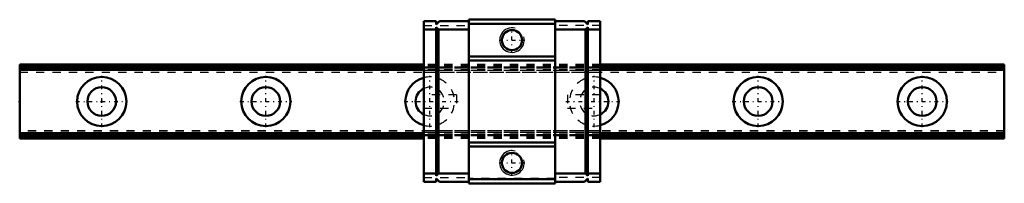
# Model space of a CAD drawing. Header units: millimetres. Extents: x -10 to 110, y -10 to 10.
import ezdxf

# ---------------------------------------------------------------- set-up
doc = ezdxf.new("R2010")
doc.units = ezdxf.units.MM
doc.linetypes.add('Center', pattern=[1.5, 0.45, -0.5, 0.05, -0.5])
doc.linetypes.add('Dashed', pattern=[2, 1, -1])
for name, color, linetype, lineweight in [('2d ConnectionPoints', 7, 'Continuous', 50), ('AM_0', 7, 'Continuous', 50), ('AM_4', 3, 'Continuous', 25), ('AM_5', 3, 'Continuous', 25), ('AM_7', 7, 'Center', 25), ('AM_9', 6, 'Dashed', 25)]:
    doc.layers.add(name, color=color, linetype=linetype, lineweight=lineweight)

# ---------------------------------------------------------------- blocks, each defined once
blk = doc.blocks.new('1_RSX9SMUU1_Slider_0_in_RSX9SMUU120LMG100W49250001_4')
at = {"layer": 'AM_0'}
for p, q in [((39.25, 9.8), (40.75, 9.8)), ((39.25, 9.8), (39.25, -9.8)), ((41.15, 9.8), (40.75, 9.4)), ((40.75, 9.4), (40.75, 9.8)), ((41.15, 9.8), (44.75, 9.8)), ((55.25, 10), (44.75, 10)), ((44.75, 10), (44.75, -10)), ((55.25, 10), (55.25, -10)), ((58.85, 9.8), (55.25, 9.8)), ((58.85, 9.8), (59.25, 9.4)), ((60.75, 9.8), (59.25, 9.8)), ((59.25, 9.4), (59.25, 9.8)), ((60.75, 9.8), (60.75, -9.8)), ((39.25, 8.8), (40.75, 8.8)), ((40.75, 9.1), (41.05, 8.8)), ((40.75, -9.1), (40.75, 9.1)), ((41.05, 8.8), (44.75, 8.8)), ((41.05, 8.8), (41.05, -8.8)), ((55.25, 9.5), (44.75, 9.5)), ((58.95, 8.8), (55.25, 8.8)), ((59.25, 9.1), (58.95, 8.8)), ((58.95, 8.8), (58.95, -8.8)), ((59.25, -9.1), (59.25, 9.1)), ((60.75, 8.8), (59.25, 8.8)), ((55.25, 5.5), (44.75, 5.5)), ((55.25, 5), (44.75, 5)), ((55.25, -5), (44.75, -5)), ((55.25, -5.5), (44.75, -5.5)), ((39.25, -8.8), (40.75, -8.8)), ((41.05, -8.8), (40.75, -9.1)), ((40.75, -9.8), (40.75, -9.4)), ((40.75, -9.4), (41.15, -9.8)), ((41.05, -8.8), (44.75, -8.8)), ((55.25, -9.5), (44.75, -9.5)), ((58.95, -8.8), (55.25, -8.8)), ((59.25, -9.4), (58.85, -9.8)), ((58.95, -8.8), (59.25, -9.1)), ((60.75, -8.8), (59.25, -8.8)), ((59.25, -9.8), (59.25, -9.4)), ((39.25, -9.8), (40.75, -9.8)), ((41.15, -9.8), (44.75, -9.8)), ((55.25, -10), (44.75, -10)), ((58.85, -9.8), (55.25, -9.8)), ((60.75, -9.8), (59.25, -9.8))]:
    blk.add_line(p, q, dxfattribs=at)
for centre in [(50, 7.5), (50, -7.5)]:
    blk.add_circle(centre, 1.23, dxfattribs=at)
at = {"layer": 'AM_5'}
for centre in [(50, 7.5), (50, -7.5)]:
    blk.add_arc(centre, 1.5, 75, 15, dxfattribs=at)
at = {"layer": 'AM_7'}
for p, q in [((50, 5.93), (50, 9.08)), ((48.42, 7.5), (51.58, 7.5)), ((36.85, 0), (43.45, 0)), ((56.55, 0), (63.15, 0)), ((50, -9.07), (50, -5.92)), ((48.42, -7.5), (51.58, -7.5))]:
    blk.add_line(p, q, dxfattribs=at)
at = {"layer": 'AM_9'}
for p, q in [((39.25, 9.3), (44.75, 9.3)), ((55.25, 9.4), (44.75, 9.4)), ((60.75, 9.3), (55.25, 9.3)), ((60.75, 4.15), (39.25, 4.15)), ((60.75, 4.06), (39.25, 4.06)), ((60.75, 4.06), (39.25, 4.06)), ((60.75, 4.06), (39.25, 4.06)), ((60.75, 3.85), (39.25, 3.85)), ((60.75, 3.8), (39.25, 3.8)), ((39.25, 3.6), (60.75, 3.6)), ((43.25, 0.8), (39.25, 0.8)), ((43.25, 0.8), (43.25, -0.8)), ((56.75, 0.8), (56.75, -0.8)), ((60.75, 0.8), (56.75, 0.8)), ((39.25, -0.8), (43.25, -0.8)), ((56.75, -0.8), (60.75, -0.8)), ((60.75, -3.6), (39.25, -3.6)), ((60.75, -3.8), (39.25, -3.8)), ((60.75, -3.85), (39.25, -3.85)), ((60.75, -4.06), (39.25, -4.06)), ((60.75, -4.06), (39.25, -4.06)), ((60.75, -4.06), (39.25, -4.06)), ((60.75, -4.15), (39.25, -4.15)), ((39.25, -9.3), (44.75, -9.3)), ((55.25, -9.4), (44.75, -9.4)), ((60.75, -9.3), (55.25, -9.3))]:
    blk.add_line(p, q, dxfattribs=at)
blk = doc.blocks.new('2_RSX9M12010_Track_0_in_RSX9SMUU120LMG100W49250001_4')
at = {"layer": 'AM_0'}
for p, q in [((39.25, 4.5), (-10, 4.5)), ((-10, 4.5), (-10, -4.5)), ((39.25, 4.15), (-10, 4.15)), ((39.25, 3.85), (-10, 3.85)), ((110, 4.5), (60.75, 4.5)), ((110, 4.15), (60.75, 4.15)), ((110, 3.85), (60.75, 3.85)), ((110, 4.5), (110, -4.5)), ((39.25, -3.85), (-10, -3.85)), ((39.25, -4.15), (-10, -4.15)), ((39.25, -4.5), (-10, -4.5)), ((110, -3.85), (60.75, -3.85)), ((110, -4.15), (60.75, -4.15)), ((110, -4.5), (60.75, -4.5))]:
    blk.add_line(p, q, dxfattribs=at)
for centre, radius in [((0, 0), 3), ((20, 0), 3), ((80, 0), 3), ((100, 0), 3), ((0, 0), 1.75), ((20, 0), 1.75), ((80, 0), 1.75), ((100, 0), 1.75)]:
    blk.add_circle(centre, radius, dxfattribs=at)
for centre, radius, start, end in [((40, 0), 3, 104.4775, 255.5225), ((60, 0), 3, 284.4775, 75.5225), ((40, 0), 1.75, 115.3769, 244.6231), ((60, 0), 1.75, 295.3769, 64.6231)]:
    blk.add_arc(centre, radius, start, end, dxfattribs=at)
at = {"layer": 'AM_4'}
for p, q in [((39.25, 4.41), (-10, 4.41)), ((39.25, 4.24), (-10, 4.24)), ((39.25, 4.06), (-10, 4.06)), ((110, 4.41), (60.75, 4.41)), ((110, 4.24), (60.75, 4.24)), ((110, 4.06), (60.75, 4.06)), ((39.25, -4.06), (-10, -4.06)), ((39.25, -4.24), (-10, -4.24)), ((39.25, -4.41), (-10, -4.41)), ((110, -4.06), (60.75, -4.06)), ((110, -4.24), (60.75, -4.24)), ((110, -4.41), (60.75, -4.41))]:
    blk.add_line(p, q, dxfattribs=at)
at = {"layer": 'AM_7'}
for p, q in [((0, -3.15), (0, 3.15)), ((20, -3.15), (20, 3.15)), ((40, -3.15), (40, 3.15)), ((60, -3.15), (60, 3.15)), ((80, -3.15), (80, 3.15)), ((100, -3.15), (100, 3.15)), ((-3.15, 0), (3.15, 0)), ((16.85, 0), (23.15, 0)), ((76.85, 0), (83.15, 0)), ((96.85, 0), (103.15, 0))]:
    blk.add_line(p, q, dxfattribs=at)
at = {"layer": 'AM_9'}
for p, q in [((110, 4.2), (-10, 4.2)), ((110, 4.06), (-10, 4.06)), ((60.75, 4.06), (-10, 4.06)), ((110, 3.8), (-10, 3.8)), ((60.75, 4.5), (39.25, 4.5)), ((60.75, 4.41), (39.25, 4.41)), ((60.75, 4.24), (39.25, 4.24)), ((60.75, 4.15), (39.25, 4.15)), ((110, 4.06), (39.25, 4.06)), ((60.75, 3.85), (39.25, 3.85)), ((-10, 3.6), (110, 3.6)), ((110, -3.6), (-10, -3.6)), ((110, -3.8), (-10, -3.8)), ((110, -4.06), (-10, -4.06)), ((60.75, -4.06), (-10, -4.06)), ((110, -4.2), (-10, -4.2)), ((60.75, -3.85), (39.25, -3.85)), ((110, -4.06), (39.25, -4.06)), ((60.75, -4.15), (39.25, -4.15)), ((60.75, -4.24), (39.25, -4.24)), ((60.75, -4.41), (39.25, -4.41)), ((60.75, -4.5), (39.25, -4.5))]:
    blk.add_line(p, q, dxfattribs=at)
for centre, radius, start, end in [((40, 0), 3, 255.5225, 104.4775), ((60, 0), 3, 75.5225, 284.4775), ((40, 0), 1.75, 244.6231, 115.3769), ((60, 0), 1.75, 64.6231, 295.3769)]:
    blk.add_arc(centre, radius, start, end, dxfattribs=at)

msp = doc.modelspace()

# ---------------------------------------------------------------- linework, layer by layer
at = {"layer": '2d ConnectionPoints'}
for p in [(-10, 0), (0, 0), (0, 0)]:
    msp.add_point(p, dxfattribs=at)

# ---------------------------------------------------------------- block references
for name in ['1_RSX9SMUU1_Slider_0_in_RSX9SMUU120LMG100W49250001_4', '2_RSX9M12010_Track_0_in_RSX9SMUU120LMG100W49250001_4']:
    msp.add_blockref(name, (0, 0))

doc.saveas('drawing.dxf')
